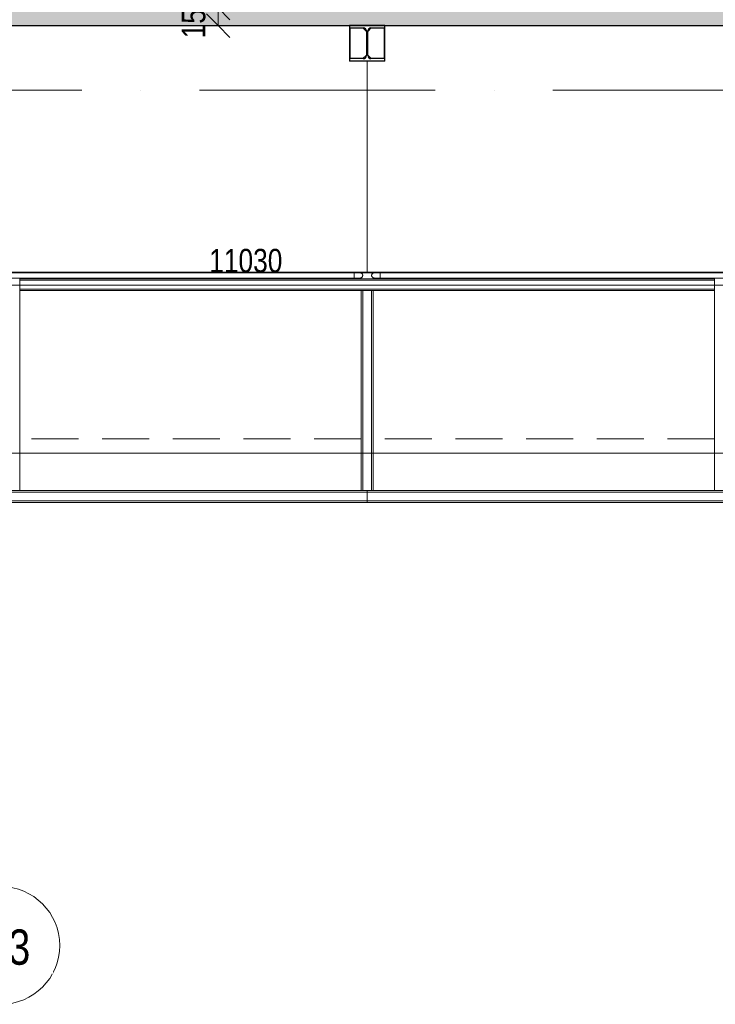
# Model space of a CAD drawing. Header units: millimetres. Extents: x 198345 to 441227, y -23587 to 80066.
# Tile 42 of 79: x 320487 to 326393, y 54816 to 63180. Entities that reach past the tile are written whole.
import ezdxf

# ---------------------------------------------------------------- set-up
doc = ezdxf.new("R2010")
doc.units = ezdxf.units.MM
doc.linetypes.add('IMPORT-HP_01_CAR_C', pattern=[600, 400, -200])
doc.linetypes.add('Čerchovaná 20mm', pattern=[3000, 2000, -500, 0, -500])
for name, color, linetype, lineweight in [('CA_IMPORTY18', 8, 'Continuous', 9), ('CA_KOTY', 3, 'Continuous', 9), ('CA_KOTY-100', 3, 'Continuous', 9), ('CA_OSY', 5, 'Continuous', 9), ('CA_PSVBUB', 3, 'Continuous', 9), ('CA_REZY', 1, 'Continuous', 25), ('CA_SRAFY', 9, 'Continuous', 25)]:
    doc.layers.add(name, color=color, linetype=linetype, lineweight=lineweight)
doc.styles.add('Arial_4', font='arial.ttf', dxfattribs={"width": 0.8, "height": 200})
doc.styles.add('Arial_6', font='arial.ttf', dxfattribs={"width": 0.8, "height": 300})
doc.dimstyles.new('HP_Přímá_-_2_mm_Ariel_1-100', dxfattribs={"dimscale": 304.8, "dimtxt": 204.05188, "dimasz": 0.656168, "dimexe": 0.328084, "dimexo": 0.0625, "dimgap": 0.164042, "dimtad": 1, "dimdec": 0, "dimzin": 0, "dimdsep": 46, "dimtxsty": 'Arial_4', "dimblk1": 'OBLIQUE', "dimblk2": 'OBLIQUE', "dimsah": 1, "dimcen": 0.09, "dimazin": 0, "dimtfac": 1, "dimtdec": 4, "dimtix": 1, "dimtmove": 0, "dimatfit": 3, "dimfxl": 0.984252, "dimfxlon": 1, "dimtvp": 1, "dimtolj": 1, "dimtzin": 0, "dimarcsym": 2})

# ---------------------------------------------------------------- blocks, each defined once
blk = doc.blocks.new('ocelová kce final - 11542_003_OK-HALA_TaO-2_ET_AciS_2025-05-29_upr_dwg-2597525-PŮDORYS _6_160 _ vestavek V9')
at = {"layer": 'CA_IMPORTY18', "color": 57}
for p, q in [((211489, 63130), (211489, 62829)), ((211490, 62860), (211490, 63100)), ((211494.5, 63110), (211604.5, 63110)), ((211494.5, 62850), (211494.5, 63110)), ((211604.5, 63110), (211634.5, 63080)), ((211645.5, 63080), (211675.5, 63110)), ((211675.5, 63110), (211785.5, 63110)), ((211785.5, 63110), (211785.5, 62850)), ((211790, 63100), (211790, 62860)), ((211791, 62829), (211791, 63130)), ((211489, 62829), (211640, 62829)), ((211604.5, 62850), (211494.5, 62850)), ((211634.5, 62880), (211604.5, 62850)), ((211640, 62829), (211791, 62829)), ((211640, 62829), (211640, 61030)), ((211640, 62829), (211640, 61030)), ((211675.5, 62850), (211645.5, 62880)), ((211785.5, 62850), (211675.5, 62850)), ((211635, 61036), (206910.7, 61036)), ((211635, 61030), (206910.7, 61030)), ((211529, 61030), (206984, 61030)), ((206984, 60985.5), (211529, 60985.5)), ((208690, 59180), (208690, 60986.6)), ((214590, 60980), (208690, 60980)), ((208690, 60968), (208690, 60980)), ((211390, 60980), (208690, 60980)), ((211529, 61030), (211352.3, 61030)), ((211352.3, 61028.9), (211352.3, 61030)), ((211352.3, 60985.5), (211352.3, 60986.6)), ((211352.3, 60985.5), (211529, 60985.5)), ((211390, 60986.6), (211390, 60980)), ((211390, 60986.6), (211390, 60980)), ((211402, 60980), (211390, 60980)), ((211402, 60986.6), (211402, 60980)), ((211402, 60980), (211478, 60980)), ((211478, 60986.6), (211478, 60980)), ((211490, 60980), (211478, 60980)), ((211490, 60980), (211490, 60986.6)), ((211490, 60986.6), (211490, 60980)), ((211790, 60980), (211490, 60980)), ((211529, 61029.7), (211529, 61030)), ((211529, 61029.7), (211529, 61030)), ((211529, 61028.9), (211529, 61028)), ((211529, 61020.9), (211529, 61027.6)), ((211529, 61020.8), (211529, 61018.9)), ((211529, 61007.8), (211529, 61020)), ((211529, 61008.2), (211529, 61007.8)), ((211529, 60995.5), (211529, 61007.8)), ((211529, 60987), (211529, 60993.4)), ((211529, 60985.5), (211529, 60985.8)), ((211529, 60985.5), (211529, 60985.8)), ((211635, 61030), (211635, 61036)), ((211640, 61030), (211635, 61030)), ((211640, 61030), (211645, 61030)), ((217635, 61036), (211645, 61036)), ((211645, 61036), (211645, 61030)), ((217635, 61030), (211645, 61030)), ((211681.8, 60995), (211681.3, 60995.7)), ((217529, 61030), (211751, 61030)), ((211927.7, 61030), (211751, 61030)), ((211751, 61030), (211751, 61029.7)), ((211751, 61030), (211751, 61029.7)), ((211751, 61028), (211751, 61028.9)), ((211751, 61027.6), (211751, 61020.9)), ((211751, 61018.9), (211751, 61020.8)), ((211751, 61020), (211751, 61007.8)), ((211751, 61007.8), (211751, 60995.5)), ((211751, 60993), (211751, 60994.7)), ((211751, 60993.4), (211751, 60987)), ((211751, 60985.8), (211751, 60985.5)), ((211751, 60985.8), (211751, 60985.5)), ((211751, 60985.5), (217529, 60985.5)), ((211751, 60985.5), (211927.7, 60985.5)), ((211790, 60986.6), (211790, 60980)), ((211790, 60986.6), (211790, 60980)), ((211802, 60980), (211790, 60980)), ((211802, 60986.6), (211802, 60980)), ((211802, 60980), (211878, 60980)), ((211878, 60986.6), (211878, 60980)), ((211890, 60980), (211878, 60980)), ((211890, 60980), (211890, 60986.6)), ((211890, 60986.6), (211890, 60980)), ((214590, 60980), (211890, 60980)), ((211927.7, 61030), (211927.7, 61028.9)), ((211927.7, 60986.6), (211927.7, 60985.5)), ((214590, 60986.6), (214590, 59180)), ((214590, 60986.6), (214590, 60980)), ((214590, 60968), (214590, 60980)), ((208690, 60968), (208690, 60892)), ((214590, 60968), (208690, 60968)), ((208690, 60892), (214590, 60892)), ((208690, 60880), (208690, 60892)), ((214590, 60968), (214590, 60892)), ((214590, 60880), (214590, 60892)), ((208690, 60880), (214590, 60880)), ((211590, 60880), (208690, 60880)), ((211590, 60880), (211590, 59180)), ((211590, 60880), (211602, 60880)), ((211590, 59180), (211590, 60880)), ((211678, 60880), (211602, 60880)), ((211602, 60880), (211602, 59180)), ((211678, 60880), (211690, 60880)), ((211678, 59180), (211678, 60880)), ((211690, 59180), (211690, 60880)), ((211690, 59180), (211690, 60880)), ((214590, 60880), (211690, 60880)), ((214590, 60880), (214590, 59180)), ((211640, 59180), (206970, 59180)), ((211640, 59168), (206970, 59168)), ((211590, 59180), (208690, 59180)), ((211590, 59180), (211602, 59180)), ((211678, 59180), (211602, 59180)), ((217640, 59180), (211640, 59180)), ((211640, 59168), (211640, 59180)), ((211640, 59168), (211640, 59180)), ((211640, 59168), (217640, 59168)), ((211640, 59168), (211640, 59092)), ((211640, 59168), (211640, 59092)), ((211678, 59180), (211690, 59180)), ((211690, 59180), (214590, 59180)), ((214602, 59180), (214590, 59180)), ((211640, 59092), (206970, 59092)), ((206970, 59080), (211640, 59080)), ((206970, 59080), (211640, 59080)), ((211640, 59092), (217640, 59092)), ((211640, 59080), (211640, 59092)), ((211640, 59080), (211640, 59092)), ((211640, 59080), (217640, 59080)), ((211640, 59080), (217640, 59080))]:
    blk.add_line(p, q, dxfattribs=at)
at = {"layer": 'CA_IMPORTY18', "color": 57, "linetype": 'IMPORT-HP_01_CAR_C'}
for p, q in [((211590, 59620), (208690, 59620)), ((214590, 59620), (211690, 59620))]:
    blk.add_line(p, q, dxfattribs=at)
at = {"layer": 'CA_IMPORTY18', "color": 57, "flags": 128}
for points in [[(211529, 61030), (211531, 61030), (211533.1, 61030), (211535.1, 61030), (211537.1, 61030), (211539.1, 61030), (211541.1, 61030), (211543.1, 61030), (211545, 61030), (211547, 61030), (211548.9, 61030), (211550.7, 61030), (211552.6, 61030), (211554.3, 61030), (211556.1, 61030), (211557.8, 61030), (211559.5, 61030), (211561.1, 61030), (211562.6, 61030), (211564.1, 61030), (211565.6, 61030), (211567, 61030), (211568.3, 61030), (211569.6, 61030), (211570.8, 61030), (211571.9, 61030), (211573, 61030), (211574, 61030), (211574.9, 61030), (211575.8, 61030), (211576.5, 61030), (211577.2, 61030), (211577.9, 61030), (211578.4, 61030), (211578.9, 61030), (211579.3, 61030), (211579.6, 61030), (211579.8, 61030), (211579.9, 61030), (211580, 61030), (211580, 61030)], [(211580, 61030), (211580, 61030), (211579.8, 61030), (211579.6, 61030), (211579.3, 61030), (211579, 61030), (211578.5, 61030), (211578, 61030), (211577.4, 61030), (211576.7, 61030), (211576, 61030), (211575.1, 61030), (211574.2, 61030), (211573.3, 61030), (211572.2, 61030), (211571.1, 61030), (211569.9, 61030), (211568.7, 61030), (211567.3, 61030), (211566, 61030), (211564.5, 61030), (211563, 61030), (211561.5, 61030), (211559.9, 61030), (211558.2, 61030), (211556.6, 61030), (211554.8, 61030), (211553, 61030), (211551.2, 61030), (211549.4, 61030), (211547.5, 61030), (211545.6, 61030), (211543.6, 61030), (211541.7, 61030), (211539.7, 61030), (211537.7, 61030), (211535.7, 61030), (211533.6, 61030), (211531.6, 61030), (211529.6, 61030), (211529, 61030)], [(211571.1, 60985.5), (211569.9, 60985.5), (211568.7, 60985.5), (211567.3, 60985.5), (211566, 60985.5), (211564.5, 60985.5), (211563, 60985.5), (211561.5, 60985.5), (211559.9, 60985.5), (211558.2, 60985.5), (211556.6, 60985.5), (211554.8, 60985.5), (211553, 60985.5), (211551.2, 60985.5), (211549.4, 60985.5), (211547.5, 60985.5), (211545.6, 60985.5), (211543.6, 60985.5), (211541.7, 60985.5), (211539.7, 60985.5), (211537.7, 60985.5), (211535.7, 60985.5), (211533.6, 60985.5), (211531.6, 60985.5), (211529.6, 60985.5), (211529, 60985.5)], [(211529, 60985.5), (211531, 60985.5), (211533.1, 60985.5), (211535.1, 60985.5), (211537.1, 60985.5), (211539.1, 60985.5), (211541.1, 60985.5), (211543.1, 60985.5), (211545, 60985.5), (211547, 60985.5), (211548.9, 60985.5), (211550.7, 60985.5), (211552.6, 60985.5), (211554.3, 60985.5), (211556.1, 60985.5), (211557.8, 60985.5), (211559.5, 60985.5), (211561.1, 60985.5), (211562.6, 60985.5), (211564.1, 60985.5), (211565.6, 60985.5), (211567, 60985.5), (211568.3, 60985.5), (211569.6, 60985.5), (211570.8, 60985.5), (211571.9, 60985.5), (211573, 60985.5), (211574, 60985.5), (211574.9, 60985.5), (211575.8, 60985.5), (211576.5, 60985.5), (211577.2, 60985.5), (211577.9, 60985.5), (211578.4, 60985.5), (211578.9, 60985.5), (211579.3, 60985.5), (211579.6, 60985.5), (211579.8, 60985.5), (211579.9, 60985.5), (211580, 60985.5), (211580, 60985.5)], [(211580, 60985.5), (211580, 60985.5), (211579.8, 60985.5), (211579.6, 60985.5), (211579.3, 60985.5), (211579, 60985.5), (211578.5, 60985.5), (211578, 60985.5), (211577.4, 60985.5)], [(211580, 61030), (211580.9, 61030), (211581.8, 61029.9), (211582.7, 61029.8), (211583.5, 61029.7), (211584.4, 61029.6), (211585.3, 61029.4), (211586.1, 61029.1), (211587, 61028.9), (211587.8, 61028.6), (211588.7, 61028.2), (211589.5, 61027.9), (211590.3, 61027.5), (211591.1, 61027.1), (211591.8, 61026.6), (211592.6, 61026.1), (211593.3, 61025.6), (211594, 61025.1), (211594.7, 61024.5), (211595.3, 61023.9), (211596, 61023.3), (211596.6, 61022.6), (211597.1, 61021.9), (211597.7, 61021.2)], [(211586.4, 60986.4), (211585.5, 60986.2), (211584.7, 60986), (211583.8, 60985.8), (211582.9, 60985.7), (211582, 60985.6), (211581.1, 60985.5), (211580.2, 60985.5), (211580, 60985.5)], [(211597.8, 60994.5), (211597.3, 60993.8), (211596.7, 60993.1), (211596.1, 60992.4), (211595.5, 60991.8), (211594.9, 60991.2), (211594.2, 60990.6), (211593.5, 60990), (211592.8, 60989.5), (211592, 60989), (211591.3, 60988.6), (211590.5, 60988.1), (211589.7, 60987.7), (211588.9, 60987.4), (211588.1, 60987), (211587.2, 60986.7)], [(211598.2, 61020.5), (211598.7, 61019.8), (211599.2, 61019), (211599.6, 61018.2), (211600, 61017.4), (211600.4, 61016.6)], [(211600.5, 60999.1), (211600.1, 60998.3), (211599.7, 60997.5), (211599.3, 60996.7), (211598.9, 60995.9), (211598.4, 60995.2)], [(211601.3, 61014.1), (211601.6, 61013.3), (211601.8, 61012.4), (211601.9, 61011.5), (211602.1, 61010.7), (211602.2, 61009.8), (211602.2, 61008.9)], [(211602.2, 61006.9), (211602.2, 61006), (211602.1, 61005.1), (211602, 61004.2), (211601.8, 61003.3), (211601.6, 61002.5), (211601.4, 61001.6)], [(211677.8, 61008.6), (211677.8, 61009.5), (211677.9, 61010.4), (211678, 61011.3), (211678.2, 61012.2), (211678.4, 61013), (211678.6, 61013.9)], [(211678.7, 61001.4), (211678.4, 61002.2), (211678.2, 61003.1), (211678.1, 61004), (211677.9, 61004.8), (211677.8, 61005.7), (211677.8, 61006.6)], [(211680.7, 61018.8), (211681.1, 61019.6), (211681.6, 61020.3)], [(211683.3, 61022.4), (211683.9, 61023.1), (211684.5, 61023.7), (211685.1, 61024.3), (211685.8, 61024.9), (211686.5, 61025.5), (211687.2, 61026), (211688, 61026.5), (211688.7, 61026.9), (211689.5, 61027.4), (211690.3, 61027.8), (211691.1, 61028.1), (211691.9, 61028.5), (211692.8, 61028.8)], [(211700, 60985.5), (211699.1, 60985.5), (211698.2, 60985.6), (211697.3, 60985.7), (211696.5, 60985.8), (211695.6, 60985.9), (211694.7, 60986.1), (211693.9, 60986.4), (211693, 60986.6), (211692.2, 60986.9), (211691.3, 60987.3), (211690.5, 60987.6), (211689.7, 60988), (211688.9, 60988.4), (211688.2, 60988.9), (211687.4, 60989.4), (211686.7, 60989.9), (211686, 60990.4), (211685.3, 60991), (211684.7, 60991.6), (211684, 60992.2), (211683.4, 60992.9)], [(211693.6, 61029.1), (211694.5, 61029.3), (211695.3, 61029.5), (211696.2, 61029.7), (211697.1, 61029.8)], [(211698, 61029.9), (211698.9, 61030), (211699.8, 61030), (211700, 61030)], [(211751, 61030), (211749, 61030), (211746.9, 61030), (211744.9, 61030), (211742.9, 61030), (211740.9, 61030), (211738.9, 61030), (211736.9, 61030), (211735, 61030), (211733, 61030), (211731.1, 61030), (211729.3, 61030), (211727.4, 61030), (211725.7, 61030), (211723.9, 61030), (211722.2, 61030), (211720.5, 61030), (211718.9, 61030), (211717.4, 61030), (211715.9, 61030), (211714.4, 61030), (211713, 61030), (211711.7, 61030), (211710.4, 61030), (211709.2, 61030), (211708.1, 61030), (211707, 61030), (211706, 61030), (211705.1, 61030), (211704.2, 61030), (211703.5, 61030), (211702.8, 61030), (211702.1, 61030), (211701.6, 61030), (211701.1, 61030), (211700.7, 61030), (211700.4, 61030), (211700.2, 61030), (211700.1, 61030), (211700, 61030), (211700, 61030)], [(211700, 61030), (211700, 61030), (211700.2, 61030), (211700.4, 61030), (211700.7, 61030), (211701, 61030), (211701.5, 61030), (211702, 61030), (211702.6, 61030), (211703.3, 61030), (211704, 61030), (211704.9, 61030), (211705.8, 61030), (211706.7, 61030), (211707.8, 61030), (211708.9, 61030), (211710.1, 61030), (211711.3, 61030), (211712.7, 61030), (211714, 61030), (211715.5, 61030), (211717, 61030), (211718.5, 61030), (211720.1, 61030), (211721.8, 61030), (211723.4, 61030), (211725.2, 61030), (211727, 61030), (211728.8, 61030), (211730.6, 61030), (211732.5, 61030), (211734.4, 61030), (211736.4, 61030), (211738.3, 61030), (211740.3, 61030), (211742.3, 61030), (211744.3, 61030), (211746.4, 61030), (211748.4, 61030), (211750.4, 61030), (211751, 61030)], [(211700, 60985.5), (211700, 60985.5), (211700.2, 60985.5), (211700.4, 60985.5), (211700.7, 60985.5), (211701, 60985.5), (211701.5, 60985.5), (211702, 60985.5), (211702.6, 60985.5), (211703.3, 60985.5), (211704, 60985.5), (211704.9, 60985.5), (211705.8, 60985.5), (211706.7, 60985.5), (211707.8, 60985.5), (211708.9, 60985.5), (211710.1, 60985.5), (211711.3, 60985.5), (211712.7, 60985.5), (211714, 60985.5), (211715.5, 60985.5), (211717, 60985.5), (211718.5, 60985.5), (211720.1, 60985.5), (211721.8, 60985.5), (211723.4, 60985.5), (211725.2, 60985.5), (211727, 60985.5), (211728.8, 60985.5), (211730.6, 60985.5), (211732.5, 60985.5), (211734.4, 60985.5), (211736.4, 60985.5), (211738.3, 60985.5), (211740.3, 60985.5), (211742.3, 60985.5), (211744.3, 60985.5), (211746.4, 60985.5), (211748.4, 60985.5), (211750.4, 60985.5), (211751, 60985.5)], [(211751, 60985.5), (211749, 60985.5), (211746.9, 60985.5), (211744.9, 60985.5), (211742.9, 60985.5), (211740.9, 60985.5), (211738.9, 60985.5), (211736.9, 60985.5), (211735, 60985.5), (211733, 60985.5), (211731.1, 60985.5), (211729.3, 60985.5), (211727.4, 60985.5), (211725.7, 60985.5), (211723.9, 60985.5), (211722.2, 60985.5), (211720.5, 60985.5), (211718.9, 60985.5), (211717.4, 60985.5), (211715.9, 60985.5), (211714.4, 60985.5), (211713, 60985.5), (211711.7, 60985.5), (211710.4, 60985.5), (211709.2, 60985.5), (211708.1, 60985.5), (211707, 60985.5), (211706, 60985.5), (211705.1, 60985.5), (211704.2, 60985.5), (211703.5, 60985.5), (211702.8, 60985.5), (211702.1, 60985.5), (211701.6, 60985.5), (211701.1, 60985.5), (211700.7, 60985.5), (211700.4, 60985.5), (211700.2, 60985.5), (211700.1, 60985.5), (211700, 60985.5), (211700, 60985.5)]]:
    blk.add_lwpolyline(points, dxfattribs=at)
at = {"layer": 'CA_IMPORTY18', "color": 57}
for centre, radius, start, end in [((211580, 61007.8), 22.2, 74.31402, 100), ((211580, 61007.8), 22.2, 360, 100), ((211580, 61007.8), 22.3, 260.91498, 0), ((211580, 61007.8), 22.3, 260.90564, 285.67796), ((211580, 61007.8), 22.2, 65.57441, 86.49684), ((211580, 61007.8), 22.3, 281.15543, 296.63256), ((211580, 61007.8), 22.2, 40, 69.07364), ((211580, 61007.8), 22.2, 290.91382, 320), ((211580, 61007.8), 22.3, 31.36365, 41.63338), ((211580, 61007.8), 22.2, 318.36259, 328.63231), ((211580, 61007.8), 22.2, 20, 33.37509), ((211580, 61007.8), 22.2, 326.59189, 340), ((211700, 61007.8), 22.2, 83.07867, 180), ((211700, 61007.8), 22.2, 180, 273.49078), ((211700, 61007.8), 22.2, 144, 149.18793), ((211700, 61007.8), 22.2, 210.8041, 216), ((211700, 61007.8), 22.3, 110.91382, 140), ((211700, 61007.8), 22.2, 220, 249.07364), ((211700, 61007.8), 22.2, 226.20964, 233.57521), ((211700, 61007.8), 22.2, 242.00818, 260.13756), ((211700, 61007.8), 22.3, 103.15352, 114.05543), ((211700, 61007.8), 22.3, 83.06265, 105.67796), ((211700, 61007.8), 22.2, 254.31402, 273.47252), ((211700, 61007.8), 22.3, 276.93735, 280), ((211700, 61007.8), 22.2, 276.92133, 280)]:
    blk.add_arc(centre, radius, start, end, dxfattribs=at)
at = {"layer": 'CA_REZY'}
for p, q in [((211790, 63130), (211490, 63130)), ((211490, 63130), (211490, 63111)), ((211490, 63111), (211607.5, 63111)), ((211634.5, 63084), (211634.5, 62876)), ((211645.5, 62876), (211645.5, 63084)), ((211672.5, 63111), (211790, 63111)), ((211790, 63111), (211790, 63130)), ((211490, 62849), (211490, 62830)), ((211607.5, 62849), (211490, 62849)), ((211490, 62830), (211790, 62830)), ((211790, 62849), (211672.5, 62849)), ((211790, 62830), (211790, 62849))]:
    blk.add_line(p, q, dxfattribs=at)
for centre, start, end in [((211607.5, 63084), 0, 90), ((211672.5, 63084), 90, 180), ((211607.5, 62876), 270, 0), ((211672.5, 62876), 180, 270)]:
    blk.add_arc(centre, 27, start, end, dxfattribs=at)
blk = doc.blocks.new('ocelová kce final - ocelová kce final-2597615-PŮDORYS _6_160 _ vestavek V9')
blk.add_blockref('ocelová kce final - 11542_003_OK-HALA_TaO-2_ET_AciS_2025-05-29_upr_dwg-2597525-PŮDORYS _6_160 _ vestavek V9', (0, 0))
blk = doc.blocks.new('HP_Popisek stěny - HP_Popisek stěny-1417901-PŮDORYS _6_160 _ vestavek V9')
at = {"layer": 'CA_PSVBUB'}
blk.add_circle((0, 0), 5, dxfattribs=at)
blk = doc.blocks.new('DIMBLOCK99-PŮDORYS _6_160 _ vestavek V9')
at = {"layer": 'CA_KOTY-100'}
for p, q in [((322172.3, 63280), (322072.3, 63380)), ((322172.3, 63280), (321872.3, 63280)), ((322172.3, 63130), (322072.3, 63230)), ((322172.3, 63130), (322172.3, 63280)), ((322172.3, 63280), (322272.3, 63180)), ((322172.3, 63280), (322272.3, 63280)), ((322172.3, 63130), (321872.3, 63130)), ((322172.3, 63130), (322272.3, 63030)), ((322172.3, 63130), (322272.3, 63130))]:
    blk.add_line(p, q, dxfattribs=at)
at = {"layer": 'CA_KOTY-100', "color": 0, "insert": (321862.7, 63021.4), "char_height": 200, "width": 440.752, "attachment_point": 1, "rotation": 90, "line_spacing_factor": 0.941778, "style": 'Arial_4'}
blk.add_mtext('150', dxfattribs=at)
blk = doc.blocks.new('_Oblique')
at = {"color": 0, "linetype": 'ByBlock', "lineweight": -2}
blk.add_line((-0.5, -0.5), (0.5, 0.5), dxfattribs=at)
blk = doc.blocks.new('DIMBLOCK101-PŮDORYS _6_160 _ vestavek V9')
at = {"layer": 'CA_KOTY-100'}
for p, q in [((316886.9, 59498.5), (316886.9, 59798.5)), ((385701.9, 59498.5), (385701.9, 59798.5)), ((316886.9, 59498.5), (316986.9, 59598.5)), ((385701.9, 59498.5), (385801.9, 59598.5)), ((316886.9, 59498.5), (316786.9, 59398.5)), ((316886.9, 59498.5), (385701.9, 59498.5)), ((316886.9, 59498.5), (316886.9, 59398.5)), ((385701.9, 59498.5), (385601.9, 59398.5)), ((385701.9, 59498.5), (385701.9, 59398.5))]:
    blk.add_line(p, q, dxfattribs=at)
at = {"layer": 'CA_KOTY-100', "color": 0, "insert": (350988.3, 59808.1), "char_height": 200, "width": 734.587, "attachment_point": 1, "line_spacing_factor": 0.941778, "style": 'Arial_4'}
blk.add_mtext('68815', dxfattribs=at)
blk = doc.blocks.new('DIMBLOCK103-PŮDORYS _6_160 _ vestavek V9')
at = {"layer": 'CA_KOTY-100'}
for p, q in [((316886.9, 60923.6), (316886.9, 61223.6)), ((327916.9, 60923.6), (327916.9, 61223.6)), ((316886.9, 60923.6), (316986.9, 61023.6)), ((327916.9, 60923.6), (328016.9, 61023.6)), ((316886.9, 60923.6), (316786.9, 60823.6)), ((316886.9, 60923.6), (327916.9, 60923.6)), ((316886.9, 60923.6), (316886.9, 60823.6)), ((327916.9, 60923.6), (327816.9, 60823.6)), ((327916.9, 60923.6), (327916.9, 60823.6))]:
    blk.add_line(p, q, dxfattribs=at)
at = {"layer": 'CA_KOTY-100', "color": 0, "insert": (322095.8, 61233.3), "char_height": 200, "width": 734.587, "attachment_point": 1, "line_spacing_factor": 0.941778, "style": 'Arial_4'}
blk.add_mtext('11030', dxfattribs=at)

msp = doc.modelspace()

# ---------------------------------------------------------------- hatches: boundary and pattern name
at = {"layer": 'CA_SRAFY', "lineweight": 9}
h = msp.add_hatch(dxfattribs=at)
h.set_pattern_fill('FP_26', color=256, angle=-198.43, style=0, pattern_type=2)
h.set_pattern_definition([(341.57, (351289.287, 63274.92), (40.642541, 0.003194), [6.096, -283.058, 32.106, 0]), (198.43, (351299.447, 63274.92), (40.642541, -0.003194), [6.096, -283.058, 31.648, 0]), (288.43, (351289.287, 63274.92), (-20.3129687, 101.608582), [96.368, -224.892]), (251.57, (351299.447, 63274.92), (-20.3129687, -101.608582), [96.368, -224.892])])
h.paths.add_polyline_path([(385701.9, 63130), (385701.9, 63280), (380441.9, 63280), (380441.9, 63130), (385539.1, 63130)])
h.paths.add_polyline_path([(378591.9, 63130), (378591.9, 63280), (375606.9, 63280), (375606.9, 63130), (378495.3, 63130)])
h.paths.add_polyline_path([(373756.9, 63130), (373756.9, 63280), (357841.9, 63280), (357841.9, 63130), (373618.9, 63130)])
h.paths.add_polyline_path([(355991.9, 63130), (355991.9, 63280), (346341.9, 63280), (346341.9, 63130), (355919.1, 63130)])
h.paths.add_polyline_path([(344491.9, 63130), (344491.9, 63280), (338541.9, 63280), (338541.9, 63130), (344360, 63130)])
h.paths.add_polyline_path([(336691.9, 63130), (336691.9, 63280), (328841.9, 63280), (328841.9, 63130), (336593.7, 63130)])
h.paths.add_polyline_path([(326991.9, 63130), (326991.9, 63280), (316886.9, 63280), (316886.9, 63130), (326840.8, 63130)])

# ---------------------------------------------------------------- linework, layer by layer
at = {"layer": 'CA_OSY', "linetype": 'Čerchovaná 20mm'}
msp.add_line((310014.1, 62579.9), (407602.9, 62579.9), dxfattribs=at)
at = {"layer": 'CA_REZY'}
msp.add_line((316886.9, 63130), (326991.9, 63130), dxfattribs=at)

# ---------------------------------------------------------------- block references
at = {"layer": 'CA_IMPORTY18', "color": 57}
msp.add_blockref('ocelová kce final - ocelová kce final-2597615-PŮDORYS _6_160 _ vestavek V9', (111796.8, 0), dxfattribs=at)
at = {"layer": 'CA_PSVBUB', "xscale": 99.99999999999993, "yscale": 99.99999999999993, "zscale": 99.99999999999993}
msp.add_blockref('HP_Popisek stěny - HP_Popisek stěny-1417901-PŮDORYS _6_160 _ vestavek V9', (320326.9, 55316.3), dxfattribs=at)

# ---------------------------------------------------------------- dimensions: what is measured, and where the dimension line sits
at = {"layer": 'CA_KOTY'}
dim = msp.add_linear_dim(base=(322172.3, 63280), p1=(321872.3, 63130), p2=(321872.3, 63280), angle=90, dimstyle='HP_Přímá_-_2_mm_Ariel_1-100', override={"dimpost": '<>', "dimfxl": 150}, dxfattribs=at)
dim.commit()
dim.dimension.update_dxf_attribs({"geometry": 'DIMBLOCK99-PŮDORYS _6_160 _ vestavek V9', "text_midpoint": (322020.2, 63205)})
for base, p1, p2, override, picture, middle in [((327916.9, 60923.6), (316886.9, 61223.6), (327916.9, 61223.6), {"dimpost": '<>', "dimfxl": 11030}, 'DIMBLOCK103-PŮDORYS _6_160 _ vestavek V9', (322401.9, 61075.8)), ((385701.9, 59498.5), (316886.9, 59798.5), (385701.9, 59798.5), {"dimpost": '<>', "dimfxl": 68814.998951}, 'DIMBLOCK101-PŮDORYS _6_160 _ vestavek V9', (351294.4, 59650.6))]:
    dim = msp.add_linear_dim(base=base, p1=p1, p2=p2, dimstyle='HP_Přímá_-_2_mm_Ariel_1-100', override=override, dxfattribs=at)
    dim.commit()
    dim.dimension.update_dxf_attribs({"geometry": picture, "text_midpoint": middle})

# ---------------------------------------------------------------- next in the draw order: texts
at = {"layer": 'CA_PSVBUB', "insert": (320073.6, 55452.3), "char_height": 300, "width": 622.109, "attachment_point": 1, "style": 'Arial_6', "bg_fill": 3, "box_fill_scale": 1.25, "bg_fill_color": 256, "bg_fill_true_color": 13158600, "bg_fill_transparency": 0}
msp.add_mtext('S.3', dxfattribs=at)

doc.saveas('drawing.dxf')
